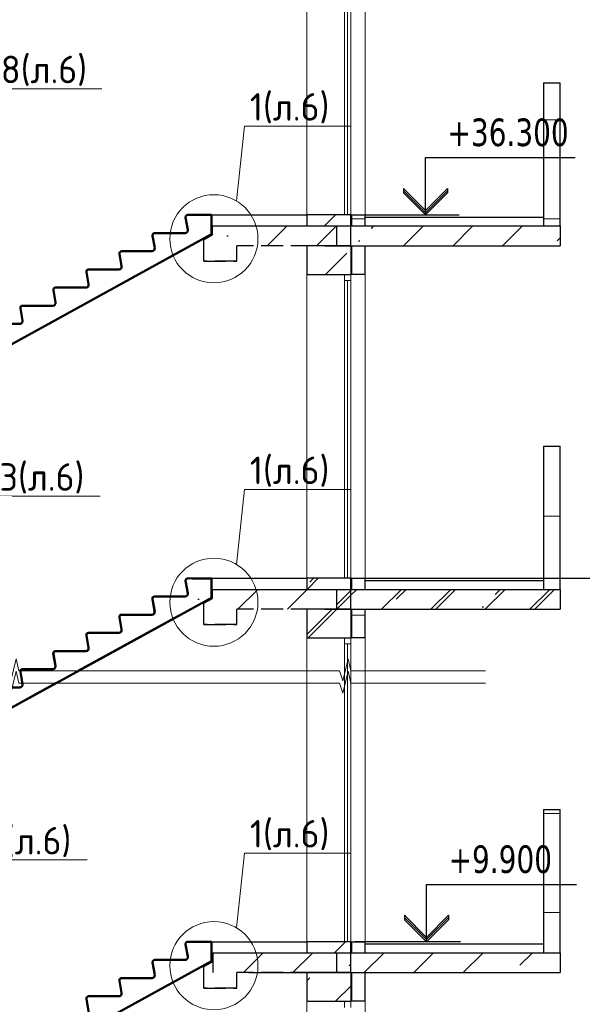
# Model space of a CAD drawing. Header units: millimetres. Extents: x 259029 to 2494469, y -731578 to -57567.
# Tile 11 of 207: x 354411 to 359518, y -685366 to -676425. Entities that reach past the tile are written whole.
import ezdxf
from ezdxf import colors
from ezdxf.entities.mleader import LeaderData, LeaderLine
from ezdxf.math import Vec2, Vec3

# ---------------------------------------------------------------- set-up
doc = ezdxf.new("R2010")
doc.units = ezdxf.units.MM
doc.linetypes.add('______2', pattern=[270, 200, -70])
for name, color, linetype, lineweight in [('Standard', 7, 'Continuous', 25), ('Общий01', 7, 'Continuous', 13), ('ПЛИТА', 152, 'Continuous', 35), ('Размеры кладочные', 3, 'Continuous', 20), ('РАЗРЕЗЫ', 10, 'Continuous', 60), ('Символы 0.20', 1, 'Continuous', 20), ('Стена', 7, 'Continuous', 50), ('Стена_ бетон несущ.', 253, 'Continuous', 70)]:
    doc.layers.add(name, color=color, linetype=linetype, lineweight=lineweight)
doc.styles.add('TAHOMA', font='tahoma.ttf')
doc.styles.add('ГОСТ', font='GOST_Common.ttf')
pattern_1 = [(45, (-470712.6, -328833), (-449.0128, 449.0128), []), (45, (-470263.6, -328833), (-449.0128, 449.0128), [793.75, -158.75, 0, -158.75])]
pattern_2 = [(45, (-470712.6, -348633), (-449.0128, 449.0128), []), (45, (-470263.6, -348633), (-449.0128, 449.0128), [793.75, -158.75, 0, -158.75])]
pattern_3 = [(0, (347798.94, -706583.86), (450, 450), [450, -450]), (90, (347798.94, -706583.86), (-450, 450), [450, -450])]
pattern_4 = [(0, (347798.94, -726383.86), (450, 450), [450, -450]), (90, (347798.94, -726383.86), (-450, 450), [450, -450])]

# ---------------------------------------------------------------- blocks, each defined once
blk = doc.blocks.new('_None')
blk = doc.blocks.new('НОВЫЙ')
at = {"layer": 'Standard', "color": 5, "linetype": 'Continuous', "lineweight": 50, "transparency": 33554687}
for p, q in [((381795.4, -472257), (381776.2, -472145.8)), ((381795.8, -472121.9), (382011.4, -472121.7)), ((382011.4, -472121.9), (381835.3, -472121.9)), ((382011.4, -472121.9), (382011.4, -472297.6)), ((378952.4, -473979.3), (382011.4, -472297.6)), ((381495.4, -472422), (381476.2, -472310.8)), ((381495.8, -472286.9), (381770.9, -472286.9)), ((381195.4, -472587), (381176.2, -472475.8)), ((381195.8, -472451.9), (381470.9, -472451.9)), ((380895.4, -472752), (380876.2, -472640.8)), ((380895.8, -472616.9), (381170.9, -472616.9)), ((380595.4, -472917), (380576.2, -472805.8)), ((380595.8, -472781.9), (380870.9, -472781.9)), ((380295.8, -472946.9), (380570.9, -472946.9)), ((380295.4, -473082), (380276.2, -472970.8)), ((379995.8, -473111.9), (380270.9, -473111.9)), ((379995.4, -473247), (379976.2, -473135.8)), ((379695.4, -473412), (379676.2, -473300.8)), ((379695.8, -473276.9), (379970.9, -473276.9)), ((379395.4, -473577), (379376.2, -473465.8)), ((379395.8, -473441.9), (379670.9, -473441.9)), ((379095.4, -473742), (379076.2, -473630.8)), ((379095.8, -473606.9), (379370.9, -473606.9)), ((378894.8, -473771.9), (378894.9, -473836.7)), ((378894.8, -473771.9), (378894.8, -473947.6)), ((378894.8, -473771.9), (379070.9, -473771.9))]:
    blk.add_line(p, q, dxfattribs=at)
for centre, radius, start, end in [((381795.8, -472141.9), 20, 90, 191.30993), ((381495.8, -472306.9), 20, 90, 191.30993), ((381770.9, -472261.9), 25, 270, 11.30993), ((381195.8, -472471.9), 20, 90, 191.30993), ((381470.9, -472426.9), 25, 270, 11.30993), ((381170.9, -472591.9), 25, 270, 11.30993), ((380895.8, -472636.9), 20, 90, 191.30993), ((380870.9, -472756.9), 25, 270, 11.30993), ((380595.8, -472801.9), 20, 90, 191.30993), ((380295.8, -472966.9), 20, 90, 191.30993), ((380570.9, -472921.9), 25, 270, 11.30993), ((379995.8, -473131.9), 20, 90, 191.30993), ((380270.9, -473086.9), 25, 270, 11.30993), ((379695.8, -473296.9), 20, 90, 191.30993), ((379970.9, -473251.9), 25, 270, 11.30993), ((379395.8, -473461.9), 20, 90, 191.30993), ((379670.9, -473416.9), 25, 270, 11.30993), ((379370.9, -473581.9), 25, 270, 11.30993), ((379095.8, -473626.9), 20, 90, 191.30993), ((379070.9, -473746.9), 25, 270, 11.30993)]:
    blk.add_arc(centre, radius, start, end, dxfattribs=at)
at = {"layer": 'РАЗРЕЗЫ', "color": 5, "lineweight": 35}
for p, q in [((382011.4, -472297.6), (382011.4, -472121.9)), ((382011.4, -472297.6), (382011.4, -472297.6)), ((378894.8, -473947.6), (378894.8, -473771.9)), ((378952.4, -473979.3), (378894.8, -473947.6))]:
    blk.add_line(p, q, dxfattribs=at)

msp = doc.modelspace()

# ---------------------------------------------------------------- hatches: boundary and pattern name
at = {"layer": 'Standard', "linetype": 'Continuous', "lineweight": 13}
h = msp.add_hatch(dxfattribs=at)
h.set_pattern_fill('____', scale=450, style=0, pattern_type=2)
h.set_pattern_definition(pattern_4)
h.paths.add_polyline_path([(359165.6, -678297.9), (359315.6, -678297.9), (359315.6, -676997.9), (359165.6, -676997.9)], flags=0)
h = msp.add_hatch(dxfattribs=at)
h.set_pattern_fill('____', scale=450, style=0, pattern_type=2)
h.set_pattern_definition(pattern_4)
h.paths.add_polyline_path([(357545.6, -678297.9), (357545.6, -678197.9), (357425.6, -678197.9), (357425.6, -678297.9)], flags=0)
h = msp.add_hatch(dxfattribs=at)
h.set_pattern_fill('____', scale=450, style=0, pattern_type=2)
h.set_pattern_definition(pattern_3)
h.paths.add_polyline_path([(359165.6, -681597.9), (359315.6, -681597.9), (359315.6, -680297.9), (359165.6, -680297.9)], flags=0)
h = msp.add_hatch(dxfattribs=at)
h.set_pattern_fill('____', scale=450, style=0, pattern_type=2)
h.set_pattern_definition(pattern_4)
h.paths.add_polyline_path([(359165.6, -681597.9), (359315.6, -681597.9), (359315.6, -680297.9), (359165.6, -680297.9)], flags=0)
h = msp.add_hatch(dxfattribs=at)
h.set_pattern_fill('____', scale=450, style=0, pattern_type=2)
h.set_pattern_definition(pattern_3)
h.paths.add_polyline_path([(357545.6, -682037.9), (357545.6, -681777.9), (357425.6, -681777.9), (357425.6, -682037.9)], flags=0)
h = msp.add_hatch(dxfattribs=at)
h.set_pattern_fill('____', scale=450, style=0, pattern_type=2)
h.set_pattern_definition(pattern_4)
h.paths.add_polyline_path([(357545.6, -682037.9), (357545.6, -681777.9), (357425.6, -681777.9), (357425.6, -682037.9)], flags=0)
h = msp.add_hatch(dxfattribs=at)
h.set_pattern_fill('____', scale=450, style=0, pattern_type=2)
h.set_pattern_definition(pattern_3)
h.paths.add_polyline_path([(359165.6, -684897.9), (359315.6, -684897.9), (359315.6, -683597.9), (359165.6, -683597.9)], flags=0)
at = {"layer": 'Стена_ бетон несущ.', "linetype": 'Continuous', "lineweight": 13}
h = msp.add_hatch(dxfattribs=at)
h.set_pattern_fill('ANSI35', color=9, scale=100, style=0)
h.set_pattern_definition(pattern_2)
h.paths.add_polyline_path([(357015.6, -678297.9), (357415.6, -678297.9), (357415.6, -678197.9), (357015.6, -678197.9)], flags=0)
at = {"layer": 'Стена_ бетон несущ.', "linetype": 'Continuous', "lineweight": 25}
h = msp.add_hatch(dxfattribs=at)
h.set_pattern_fill('ANSI35', scale=100, style=0)
h.set_pattern_definition([(45, (-470447, -345333), (-449.0128, 449.0128), []), (45, (-469998, -345333), (-449.0128, 449.0128), [793.75, -158.75, 0, -158.75])])
h.paths.add_polyline_path([(356181.2, -678477.9), (357551.3, -678477.9), (357551.3, -678297.9), (356181.2, -678297.9)])
h = msp.add_hatch(dxfattribs=at)
h.set_pattern_fill('ANSI35', scale=100, style=0)
h.set_pattern_definition(pattern_2)
h.paths.add_polyline_path([(357415.6, -678297.9), (357415.6, -678477.9), (359315.6, -678477.9), (359315.6, -678297.9)])
at = {"layer": 'Стена_ бетон несущ.', "linetype": 'Continuous', "lineweight": 13}
h = msp.add_hatch(dxfattribs=at)
h.set_pattern_fill('ANSI35', color=9, scale=100, style=0)
h.set_pattern_definition(pattern_2)
h.paths.add_polyline_path([(357415.6, -678737.9), (357415.6, -678477.9), (357015.6, -678477.9), (357015.6, -678737.9)], flags=0)
h = msp.add_hatch(dxfattribs=at)
h.set_pattern_fill('ANSI35', color=9, scale=100, style=0)
h.set_pattern_definition(pattern_1)
h.paths.add_polyline_path([(357015.6, -681597.9), (357415.6, -681597.9), (357415.6, -681497.9), (357015.6, -681497.9)], flags=0)
h = msp.add_hatch(dxfattribs=at)
h.set_pattern_fill('ANSI35', color=9, scale=100, style=0)
h.set_pattern_definition(pattern_2)
h.paths.add_polyline_path([(357015.6, -681597.9), (357415.6, -681597.9), (357415.6, -681497.9), (357015.6, -681497.9)], flags=0)
at = {"layer": 'Стена_ бетон несущ.', "linetype": 'Continuous', "lineweight": 25}
h = msp.add_hatch(dxfattribs=at)
h.set_pattern_fill('ANSI35', scale=100, style=0)
h.set_pattern_definition(pattern_2)
h.paths.add_polyline_path([(355915.6, -681777.9), (357285.7, -681777.9), (357285.7, -681597.9), (355915.6, -681597.9)])
at = {"layer": 'Стена_ бетон несущ.', "linetype": 'Continuous', "lineweight": 13}
h = msp.add_hatch(dxfattribs=at)
h.set_pattern_fill('ANSI35', scale=100, style=0)
h.set_pattern_definition(pattern_1)
h.paths.add_polyline_path([(357285.7, -681777.9), (357415.6, -681777.9), (357415.6, -681597.9), (357285.7, -681597.9)], flags=0)
h = msp.add_hatch(dxfattribs=at)
h.set_pattern_fill('ANSI35', scale=100, style=0)
h.set_pattern_definition(pattern_2)
h.paths.add_polyline_path([(357285.7, -681777.9), (357415.6, -681777.9), (357415.6, -681597.9), (357285.7, -681597.9)], flags=0)
at = {"layer": 'Стена_ бетон несущ.', "linetype": 'Continuous', "lineweight": 25}
h = msp.add_hatch(dxfattribs=at)
h.set_pattern_fill('ANSI35', scale=100, style=0)
h.set_pattern_definition(pattern_1)
h.paths.add_polyline_path([(357415.6, -681597.9), (357415.6, -681777.9), (359315.6, -681777.9), (359315.6, -681597.9)])
h = msp.add_hatch(dxfattribs=at)
h.set_pattern_fill('ANSI35', scale=100, style=0)
h.set_pattern_definition(pattern_2)
h.paths.add_polyline_path([(357415.6, -681597.9), (357415.6, -681777.9), (359315.6, -681777.9), (359315.6, -681597.9)])
at = {"layer": 'Стена_ бетон несущ.', "linetype": 'Continuous', "lineweight": 13}
h = msp.add_hatch(dxfattribs=at)
h.set_pattern_fill('ANSI35', color=9, scale=100, style=0)
h.set_pattern_definition(pattern_1)
h.paths.add_polyline_path([(357415.6, -682037.9), (357415.6, -681777.9), (357015.6, -681777.9), (357015.6, -682037.9)], flags=0)
h = msp.add_hatch(dxfattribs=at)
h.set_pattern_fill('ANSI35', color=9, scale=100, style=0)
h.set_pattern_definition(pattern_2)
h.paths.add_polyline_path([(357415.6, -682037.9), (357415.6, -681777.9), (357015.6, -681777.9), (357015.6, -682037.9)], flags=0)
h = msp.add_hatch(dxfattribs=at)
h.set_pattern_fill('ANSI35', color=9, scale=100, style=0)
h.set_pattern_definition(pattern_1)
h.paths.add_polyline_path([(357015.6, -684897.9), (357415.6, -684897.9), (357415.6, -684797.9), (357015.6, -684797.9)], flags=0)
at = {"layer": 'Стена_ бетон несущ.', "linetype": 'Continuous', "lineweight": 25}
h = msp.add_hatch(dxfattribs=at)
h.set_pattern_fill('ANSI35', scale=100, style=0)
h.set_pattern_definition([(45, (-470462.54, -328833), (-449.0128, 449.0128), []), (45, (-470013.5, -328833), (-449.0128, 449.0128), [793.75, -158.75, 0, -158.75])])
h.paths.add_polyline_path([(356165.7, -685077.9), (357535.8, -685077.9), (357535.8, -684897.9), (356165.7, -684897.9)])
h = msp.add_hatch(dxfattribs=at)
h.set_pattern_fill('ANSI35', scale=100, style=0)
h.set_pattern_definition(pattern_1)
h.paths.add_polyline_path([(357415.6, -684897.9), (357415.6, -685077.9), (359315.6, -685077.9), (359315.6, -684897.9)])
at = {"layer": 'Стена_ бетон несущ.', "linetype": 'Continuous', "lineweight": 13}
h = msp.add_hatch(dxfattribs=at)
h.set_pattern_fill('ANSI35', color=9, scale=100, style=0)
h.set_pattern_definition(pattern_1)
h.paths.add_polyline_path([(357415.6, -685337.9), (357415.6, -685077.9), (357015.6, -685077.9), (357015.6, -685337.9)], flags=0)

# ---------------------------------------------------------------- linework, layer by layer
at = {"color": 0}
for p, q in [((357442.6, -678196.9), (358400.9, -678196.9)), ((357545.6, -681497.9), (361628.4, -681497.9)), ((357452.6, -684796.9), (358410.9, -684796.9))]:
    msp.add_line(p, q, dxfattribs=at)
at = {"layer": 'Standard', "color": 7, "linetype": 'Continuous', "lineweight": 13}
for p, q in [((357359.6, -675493.9), (357359.6, -678197.9)), ((357387.6, -678196.9), (357387.6, -675493.9)), ((357415.6, -678197.9), (357415.6, -675493.9)), ((357359.6, -678737.9), (357359.6, -678793.9)), ((357415.6, -678793.9), (357415.6, -678737.9)), ((357359.6, -678793.9), (357359.6, -681497.9)), ((357359.6, -678793.9), (357359.6, -681497.9)), ((357359.6, -678793.9), (357415.6, -678793.9)), ((357387.6, -681496.9), (357387.6, -678793.9)), ((357387.6, -681496.9), (357387.6, -678793.9)), ((357415.6, -681497.9), (357415.6, -678793.9)), ((357415.6, -681497.9), (357415.6, -678793.9)), ((357359.6, -682037.9), (357359.6, -682093.9)), ((357359.6, -682037.9), (357359.6, -682093.9)), ((357415.6, -682093.9), (357415.6, -682037.9)), ((357415.6, -682093.9), (357415.6, -682037.9)), ((357359.6, -682093.9), (357359.6, -684797.9)), ((357359.6, -682093.9), (357415.6, -682093.9)), ((357359.6, -682093.9), (357359.6, -684797.9)), ((357359.6, -682093.9), (357415.6, -682093.9)), ((357387.6, -684796.9), (357387.6, -682093.9)), ((357387.6, -684796.9), (357387.6, -682093.9)), ((357415.6, -684797.9), (357415.6, -682093.9)), ((357415.6, -684797.9), (357415.6, -682093.9)), ((357359.6, -685337.9), (357359.6, -685393.9)), ((357415.6, -685393.9), (357415.6, -685337.9))]:
    msp.add_line(p, q, dxfattribs=at)
at = {"layer": 'Standard', "color": 7, "linetype": 'Continuous', "lineweight": 25}
for p, q in [((358094.2, -678197.9), (358094.2, -677677.9)), ((358094.2, -677677.9), (359454.2, -677677.9)), ((357894.2, -677957.9), (358094.2, -678157.9)), ((357894.2, -677957.9), (357894.2, -677977.9)), ((358094.2, -678157.9), (358294.2, -677957.9)), ((358294.2, -677957.9), (358294.2, -677977.9)), ((358094.2, -678177.9), (357894.2, -677977.9)), ((357894.2, -677977.9), (357894.2, -677997.9)), ((358094.2, -678197.9), (357894.2, -677997.9)), ((358294.2, -677977.9), (358094.2, -678177.9)), ((358294.2, -677997.9), (358094.2, -678197.9)), ((358294.2, -677977.9), (358294.2, -677997.9)), ((357415.6, -678477.9), (357415.6, -678297.9)), ((357415.6, -681777.9), (357415.6, -681597.9)), ((357415.6, -681777.9), (357415.6, -681597.9)), ((358104.2, -684797.9), (358104.2, -684277.9)), ((358104.2, -684277.9), (359464.2, -684277.9)), ((357904.2, -684557.9), (358104.2, -684757.9)), ((357904.2, -684557.9), (357904.2, -684577.9)), ((358104.2, -684777.9), (357904.2, -684577.9)), ((357904.2, -684577.9), (357904.2, -684597.9)), ((358104.2, -684757.9), (358304.2, -684557.9)), ((358304.2, -684577.9), (358104.2, -684777.9)), ((358304.2, -684557.9), (358304.2, -684577.9)), ((358304.2, -684577.9), (358304.2, -684597.9)), ((358104.2, -684797.9), (357904.2, -684597.9)), ((358304.2, -684597.9), (358104.2, -684797.9)), ((357415.6, -685077.9), (357415.6, -684897.9))]:
    msp.add_line(p, q, dxfattribs=at)
at = {"layer": 'Standard', "color": 7, "linetype": '______2', "lineweight": 30}
for p, q in [((356162, -678379.7), (356162, -678297.9)), ((356081.8, -678423.9), (356162, -678379.7)), ((356081.8, -678617.9), (356081.8, -678423.9)), ((356381.8, -678617.9), (356381.8, -678477.9)), ((357071.8, -678477.9), (356381.8, -678477.9)), ((356081.8, -678617.9), (356081.8, -678522.9)), ((356381.8, -678617.9), (356081.8, -678617.9)), ((356381.8, -678617.9), (356081.8, -678617.9)), ((356081.8, -678617.9), (356381.8, -678617.9)), ((356381.8, -678617.9), (356081.8, -678617.9)), ((356162, -681679.7), (356162, -681597.9)), ((356081.8, -681723.9), (356162, -681679.7)), ((356081.8, -681917.9), (356081.8, -681723.9)), ((356381.8, -681917.9), (356381.8, -681777.9)), ((357071.8, -681777.9), (356381.8, -681777.9)), ((356081.8, -681917.9), (356081.8, -681822.9)), ((356381.8, -681917.9), (356081.8, -681917.9)), ((356381.8, -681917.9), (356081.8, -681917.9)), ((356081.8, -681917.9), (356381.8, -681917.9)), ((356381.8, -681917.9), (356081.8, -681917.9)), ((356162, -684979.7), (356162, -684897.9)), ((356081.8, -685023.9), (356162, -684979.7)), ((356081.8, -685217.9), (356081.8, -685023.9)), ((356381.8, -685217.9), (356381.8, -685077.9)), ((357071.8, -685077.9), (356381.8, -685077.9)), ((356081.8, -685217.9), (356081.8, -685122.9)), ((356381.8, -685217.9), (356081.8, -685217.9)), ((356381.8, -685217.9), (356081.8, -685217.9)), ((356081.8, -685217.9), (356381.8, -685217.9)), ((356381.8, -685217.9), (356081.8, -685217.9))]:
    msp.add_line(p, q, dxfattribs=at)
at = {"layer": 'Standard', "color": 1, "linetype": 'Continuous', "lineweight": 50, "transparency": 33554687}
for p, q in [((355635.2, -681798), (355616, -681686.9)), ((354940.3, -682339.4), (355851.2, -681838.7)), ((355335.2, -681963), (355316, -681851.9)), ((355335.6, -681827.9), (355610.7, -681827.9)), ((355035.2, -682128), (355016, -682016.9)), ((355035.6, -681992.9), (355310.7, -681992.9)), ((354735.6, -682157.9), (355010.7, -682157.9)), ((354735.2, -682293), (354716, -682181.9)), ((354435.6, -682322.9), (354710.7, -682322.9)), ((353324.8, -683227.4), (354739, -682450)), ((354435.2, -682458), (354433.8, -682450))]:
    msp.add_line(p, q, dxfattribs=at)
for centre, radius, start, end in [((355635.6, -681682.9), 20, 90, 191.30993), ((355610.7, -681802.9), 25, 270, 11.30993), ((355335.6, -681847.9), 20, 90, 191.30993), ((355310.7, -681967.9), 25, 270, 11.30993), ((355035.6, -682012.9), 20, 90, 191.30993), ((354735.6, -682177.9), 20, 90, 191.30993), ((355010.7, -682132.9), 25, 270, 11.30993), ((354435.6, -682342.9), 20, 90, 169.72002), ((354710.7, -682297.9), 25, 270, 11.30993), ((354410.7, -682462.9), 25, 270, 11.30993)]:
    msp.add_arc(centre, radius, start, end, dxfattribs=at)
at = {"layer": 'Общий01', "color": 7, "linetype": 'Continuous', "lineweight": 25}
for p, q in [((356152, -678197.9), (357015.6, -678197.9)), ((357545.6, -678217.9), (359165.6, -678217.9)), ((356161.1, -678297.9), (359315.6, -678297.9)), ((357181.6, -678477.9), (359315.6, -678477.9)), ((355946.9, -681497.9), (357015.6, -681497.9)), ((355956, -681497.9), (357015.6, -681497.9)), ((356152, -681497.9), (357015.6, -681497.9)), ((357545.6, -681517.9), (359165.6, -681517.9)), ((357545.6, -681517.9), (359165.6, -681517.9)), ((356161.1, -681597.9), (359315.6, -681597.9)), ((356161.1, -681597.9), (359315.6, -681597.9)), ((357181.6, -681777.9), (359315.6, -681777.9)), ((355915.6, -684797.9), (357015.6, -684797.9)), ((356152, -684797.9), (357015.6, -684797.9)), ((357545.6, -684817.9), (359165.6, -684817.9)), ((356165.7, -685077.9), (356165.7, -684897.9)), ((356215.6, -684897.9), (359315.6, -684897.9)), ((356491.7, -685077.9), (359315.6, -685077.9))]:
    msp.add_line(p, q, dxfattribs=at)
at = {"layer": 'ПЛИТА', "color": 0, "lineweight": 0}
for p, q in [((356152, -678247.9), (356152, -678197.9)), ((356152, -681547.9), (356152, -681497.9)), ((356152, -684847.9), (356152, -684797.9))]:
    msp.add_line(p, q, dxfattribs=at)
at = {"layer": 'ПЛИТА', "color": 0, "lineweight": 30}
for p, q in [((356162, -678297.9), (357071.8, -678297.9)), ((356162, -681597.9), (357071.8, -681597.9)), ((356162, -684897.9), (357071.8, -684897.9))]:
    msp.add_line(p, q, dxfattribs=at)
at = {"layer": 'Размеры кладочные'}
for points in [[(355626.1, -682339.4), (354403.2, -682339.4), (354377.6, -682229), (354328.8, -682429.3), (354301.3, -682339.4), (352612.2, -682339.4)], [(358639.9, -682339.4), (357417.1, -682339.4), (357391.5, -682229), (357342.6, -682429.3), (357315.1, -682339.4), (355626.1, -682339.4)], [(355626.1, -682450), (354403.2, -682450), (354377.6, -682339.6), (354328.8, -682539.9), (354301.3, -682450), (352612.2, -682450)], [(358639.9, -682450), (357417.1, -682450), (357391.5, -682339.6), (357342.6, -682539.9), (357315.1, -682450), (355626.1, -682450)]]:
    msp.add_lwpolyline(points, dxfattribs=at)
at = {"layer": 'РАЗРЕЗЫ', "color": 2, "lineweight": -2}
for p, q in [((356004.8, -678454.8), (356152, -678373.8)), ((356004.8, -681754.8), (356152, -681673.8)), ((356004.8, -685054.8), (356152, -684973.8))]:
    msp.add_line(p, q, dxfattribs=at)
at = {"layer": 'Символы 0.20'}
for centre in [(356173, -678414.9), (356173, -681714.9), (356173, -685014.9)]:
    msp.add_circle(centre, 400, dxfattribs=at)
at = {"layer": 'Стена', "color": 34, "linetype": 'Continuous', "lineweight": 13}
for p, q in [((357545.6, -678197.9), (357545.6, -675437.9)), ((357545.6, -681497.9), (357545.6, -678737.9)), ((357545.6, -681497.9), (357545.6, -678737.9)), ((357545.6, -684797.9), (357545.6, -682037.9)), ((357545.6, -684797.9), (357545.6, -682037.9)), ((357545.6, -688097.9), (357545.6, -685337.9))]:
    msp.add_line(p, q, dxfattribs=at)
at = {"layer": 'Стена', "color": 34, "linetype": 'Continuous', "lineweight": 25}
for p, q in [((359165.6, -676997.9), (359315.6, -676997.9)), ((359165.6, -676997.9), (359165.6, -678297.9)), ((359315.6, -678297.9), (359315.6, -676997.9)), ((357415.6, -678197.9), (357545.6, -678197.9)), ((357425.6, -678297.9), (357425.6, -678197.9)), ((357545.6, -678297.9), (357545.6, -678197.9)), ((357425.6, -678737.9), (357425.6, -678477.9)), ((357545.6, -678737.9), (357545.6, -678477.9)), ((357545.6, -678737.9), (357415.6, -678737.9)), ((359165.6, -680297.9), (359165.6, -681597.9)), ((359165.6, -680297.9), (359165.6, -681597.9)), ((359165.6, -680297.9), (359315.6, -680297.9)), ((359315.6, -681597.9), (359315.6, -680297.9)), ((359315.6, -681597.9), (359315.6, -680297.9)), ((357415.6, -681497.9), (357545.6, -681497.9)), ((357415.6, -681497.9), (357545.6, -681497.9)), ((357425.6, -681597.9), (357425.6, -681497.9)), ((357425.6, -681597.9), (357425.6, -681497.9)), ((357545.6, -681597.9), (357545.6, -681497.9)), ((357545.6, -681597.9), (357545.6, -681497.9)), ((357425.6, -682037.9), (357425.6, -681777.9)), ((357425.6, -682037.9), (357425.6, -681777.9)), ((357545.6, -682037.9), (357545.6, -681777.9)), ((357545.6, -682037.9), (357545.6, -681777.9)), ((357545.6, -682037.9), (357415.6, -682037.9)), ((357545.6, -682037.9), (357415.6, -682037.9)), ((359165.6, -683597.9), (359315.6, -683597.9)), ((359165.6, -683597.9), (359165.6, -684897.9)), ((359315.6, -684897.9), (359315.6, -683597.9)), ((357415.6, -684797.9), (357545.6, -684797.9)), ((357425.6, -684897.9), (357425.6, -684797.9)), ((357545.6, -684897.9), (357545.6, -684797.9)), ((357425.6, -685337.9), (357425.6, -685077.9)), ((357545.6, -685337.9), (357545.6, -685077.9)), ((357545.6, -685337.9), (357415.6, -685337.9))]:
    msp.add_line(p, q, dxfattribs=at)
at = {"layer": 'Стена_ бетон несущ.', "color": 9, "linetype": 'Continuous', "lineweight": 13}
for p, q in [((357015.6, -675437.9), (357015.6, -678197.9)), ((357015.6, -678737.9), (357015.6, -681497.9)), ((357015.6, -678737.9), (357015.6, -681497.9)), ((357015.6, -682037.9), (357015.6, -684797.9)), ((357015.6, -682037.9), (357015.6, -684797.9)), ((357015.6, -685337.9), (357015.6, -688097.9))]:
    msp.add_line(p, q, dxfattribs=at)
at = {"layer": 'Стена_ бетон несущ.', "color": 9, "linetype": 'Continuous', "lineweight": 25}
for p, q in [((357015.6, -678197.9), (357015.6, -678297.9)), ((357415.6, -678197.9), (357015.6, -678197.9)), ((357015.6, -678197.9), (357015.6, -678297.9)), ((357415.6, -678297.9), (357415.6, -678197.9)), ((357415.6, -678477.9), (357015.6, -678477.9)), ((357415.6, -678477.9), (357015.6, -678477.9)), ((357015.6, -678477.9), (357015.6, -678737.9)), ((357415.6, -678477.9), (357415.6, -678737.9)), ((357015.6, -678737.9), (357415.6, -678737.9)), ((357015.6, -681497.9), (357015.6, -681597.9)), ((357415.6, -681497.9), (357015.6, -681497.9)), ((357015.6, -681497.9), (357015.6, -681597.9)), ((357415.6, -681497.9), (357015.6, -681497.9)), ((357015.6, -681497.9), (357015.6, -681597.9)), ((357415.6, -681597.9), (357415.6, -681497.9)), ((357415.6, -681597.9), (357415.6, -681497.9)), ((357415.6, -681777.9), (357015.6, -681777.9)), ((357415.6, -681777.9), (357015.6, -681777.9)), ((357415.6, -681777.9), (357015.6, -681777.9)), ((357415.6, -681777.9), (357015.6, -681777.9)), ((357015.6, -681777.9), (357015.6, -682037.9)), ((357015.6, -681777.9), (357015.6, -682037.9)), ((357415.6, -681777.9), (357415.6, -682037.9)), ((357415.6, -681777.9), (357415.6, -682037.9)), ((357015.6, -682037.9), (357415.6, -682037.9)), ((357015.6, -682037.9), (357415.6, -682037.9)), ((357015.6, -684797.9), (357015.6, -684897.9)), ((357415.6, -684797.9), (357015.6, -684797.9)), ((357015.6, -684797.9), (357015.6, -684897.9)), ((357415.6, -684897.9), (357415.6, -684797.9)), ((357415.6, -685077.9), (357015.6, -685077.9)), ((357415.6, -685077.9), (357015.6, -685077.9)), ((357015.6, -685077.9), (357015.6, -685337.9)), ((357415.6, -685077.9), (357415.6, -685337.9)), ((357015.6, -685337.9), (357415.6, -685337.9))]:
    msp.add_line(p, q, dxfattribs=at)
at = {"layer": 'Стена_ бетон несущ.', "color": 7, "linetype": 'Continuous', "lineweight": 25}
for p, q in [((357285.7, -678297.9), (357285.7, -678477.9)), ((357415.6, -678477.9), (357415.6, -678297.9)), ((359315.6, -678297.9), (359315.6, -678477.9)), ((357285.7, -681597.9), (357285.7, -681777.9)), ((357285.7, -681597.9), (357285.7, -681777.9)), ((357415.6, -681777.9), (357415.6, -681597.9)), ((357415.6, -681777.9), (357415.6, -681597.9)), ((359315.6, -681597.9), (359315.6, -681777.9)), ((359315.6, -681597.9), (359315.6, -681777.9)), ((357285.7, -684897.9), (357285.7, -685077.9)), ((357415.6, -685077.9), (357415.6, -684897.9)), ((359315.6, -684897.9), (359315.6, -685077.9))]:
    msp.add_line(p, q, dxfattribs=at)

# ---------------------------------------------------------------- block references
at = {"layer": 'РАЗРЕЗЫ', "color": 2, "lineweight": -2}
for p in [(-25859.4, -206076.2), (-25859.4, -209376.2), (-25859.4, -212676.2)]:
    msp.add_blockref('НОВЫЙ', p, dxfattribs=at)

# ---------------------------------------------------------------- texts
at = {"layer": 'Standard', "color": 7, "linetype": 'Continuous', "lineweight": 25, "char_height": 250, "width": 1028.162, "attachment_point": 7, "style": 'TAHOMA'}
for s, insert in [('{\\W0.86;+36.300}', (358294.2, -677577.9)), ('{\\W0.86;+9.900}', (358304.2, -684177.9))]:
    msp.add_mtext(s, dxfattribs=dict(at, insert=insert))

# ---------------------------------------------------------------- leaders
at = {"layer": 'Символы 0.20'}
ml = msp.add_multileader_mtext('Standard', dxfattribs=at)
ml.set_content('8(л.6)', color=256, style='ГОСТ')
ml.set_leader_properties(color=256, linetype='ByLayer', lineweight=-1)
ml.set_arrow_properties(name='NONE')
ml.build(insert=Vec2(0, 0))
ml.multileader.update_dxf_attribs({"text_left_attachment_type": 6, "text_right_attachment_type": 6, "dogleg_length": 0.25, "arrow_head_size": 200, "scale": 100})
ctx = ml.context
ctx.base_point, ctx.scale, ctx.char_height, ctx.arrow_head_size, ctx.landing_gap_size, ctx.plane_origin = Vec3(354214.7, -677052.3), 100, 250, 200, 25, Vec3(354699, -677354.1)
ctx.left_attachment, ctx.right_attachment = 6, 6
notes = []
notes.append((ctx, [(0, (1, 1, 0), (354189.7, -677052.3), (1, 0), 25, [(0, [(353515.9, -676464.4)], 0, [])])]))
ctx.mtext.insert, ctx.mtext.width, ctx.mtext.defined_height, ctx.mtext.flow_direction = Vec3(354239.7, -676752.3), 1094.387, 742.8, 5
ml = msp.add_multileader_mtext('Standard', dxfattribs=at)
ml.set_content('1(л.6)', color=256, style='ГОСТ')
ml.set_leader_properties(color=256, linetype='ByLayer', lineweight=-1)
ml.set_arrow_properties(name='NONE')
ml.build(insert=Vec2(0, 0))
ml.multileader.update_dxf_attribs({"text_left_attachment_type": 6, "text_right_attachment_type": 6, "dogleg_length": 0.25, "arrow_head_size": 200, "scale": 100})
ctx = ml.context
ctx.base_point, ctx.scale, ctx.char_height, ctx.arrow_head_size, ctx.landing_gap_size, ctx.plane_origin = Vec3(356474.8, -677392.1), 100, 250, 200, 25, Vec3(357688.9, -679526.5)
ctx.left_attachment, ctx.right_attachment = 6, 6
notes.append((ctx, [(0, (1, 1, 0), (356449.8, -677392.1), (1, 0), 25, [(0, [(356378, -678071.4)], 0, [])])]))
ctx.mtext.insert, ctx.mtext.width, ctx.mtext.flow_direction = Vec3(356499.8, -677092.1), 792.21, 5
ml = msp.add_multileader_mtext('Standard', dxfattribs=at)
ml.set_content('3(л.6)', color=256, style='ГОСТ')
ml.set_leader_properties(color=256, linetype='ByLayer', lineweight=-1)
ml.set_arrow_properties(name='NONE')
ml.build(insert=Vec2(0, 0))
ml.multileader.update_dxf_attribs({"text_left_attachment_type": 6, "text_right_attachment_type": 6, "dogleg_length": 0.25, "arrow_head_size": 200, "scale": 100})
ctx = ml.context
ctx.base_point, ctx.scale, ctx.char_height, ctx.arrow_head_size, ctx.landing_gap_size, ctx.plane_origin = Vec3(354202.3, -680753), 100, 250, 200, 25, Vec3(354686.6, -681054.8)
ctx.left_attachment, ctx.right_attachment = 6, 6
notes.append((ctx, [(0, (1, 1, 0), (354177.3, -680753), (1, 0), 25, [(0, [(353503.5, -680165)], 0, [])])]))
ctx.mtext.insert, ctx.mtext.width, ctx.mtext.defined_height, ctx.mtext.flow_direction = Vec3(354227.3, -680453), 1094.387, 742.8, 5
ml = msp.add_multileader_mtext('Standard', dxfattribs=at)
ml.set_content('1(л.6)', color=256, style='ГОСТ')
ml.set_leader_properties(color=256, linetype='ByLayer', lineweight=-1)
ml.set_arrow_properties(name='NONE')
ml.build(insert=Vec2(0, 0))
ml.multileader.update_dxf_attribs({"text_left_attachment_type": 6, "text_right_attachment_type": 6, "dogleg_length": 0.25, "arrow_head_size": 200, "scale": 100})
ctx = ml.context
ctx.base_point, ctx.scale, ctx.char_height, ctx.arrow_head_size, ctx.landing_gap_size, ctx.plane_origin = Vec3(356474.8, -680692.1), 100, 250, 200, 25, Vec3(357688.9, -682826.5)
ctx.left_attachment, ctx.right_attachment = 6, 6
notes.append((ctx, [(0, (1, 1, 0), (356449.8, -680692.1), (1, 0), 25, [(0, [(356378, -681371.4)], 0, [])])]))
ctx.mtext.insert, ctx.mtext.width, ctx.mtext.flow_direction = Vec3(356499.8, -680392.1), 792.21, 5
ml = msp.add_multileader_mtext('Standard', dxfattribs=at)
ml.set_content('3(л.6)', color=256, style='ГОСТ')
ml.set_leader_properties(color=256, linetype='ByLayer', lineweight=-1)
ml.set_arrow_properties(name='NONE')
ml.build(insert=Vec2(0, 0))
ml.multileader.update_dxf_attribs({"text_left_attachment_type": 6, "text_right_attachment_type": 6, "dogleg_length": 0.25, "arrow_head_size": 200, "scale": 100})
ctx = ml.context
ctx.base_point, ctx.scale, ctx.char_height, ctx.arrow_head_size, ctx.landing_gap_size, ctx.plane_origin = Vec3(354083.5, -684055.5), 100, 250, 200, 25, Vec3(354567.8, -684357.3)
ctx.left_attachment, ctx.right_attachment = 6, 6
notes.append((ctx, [(0, (1, 1, 0), (354058.5, -684055.5), (1, 0), 25, [(0, [(353384.7, -683467.6)], 0, [])])]))
ctx.mtext.insert, ctx.mtext.width, ctx.mtext.defined_height, ctx.mtext.flow_direction = Vec3(354108.5, -683755.5), 1094.387, 742.8, 5
ml = msp.add_multileader_mtext('Standard', dxfattribs=at)
ml.set_content('1(л.6)', color=256, style='ГОСТ')
ml.set_leader_properties(color=256, linetype='ByLayer', lineweight=-1)
ml.set_arrow_properties(name='NONE')
ml.build(insert=Vec2(0, 0))
ml.multileader.update_dxf_attribs({"text_left_attachment_type": 6, "text_right_attachment_type": 6, "dogleg_length": 0.25, "arrow_head_size": 200, "scale": 100})
ctx = ml.context
ctx.base_point, ctx.scale, ctx.char_height, ctx.arrow_head_size, ctx.landing_gap_size, ctx.plane_origin = Vec3(356474.8, -683992.1), 100, 250, 200, 25, Vec3(357688.9, -686126.5)
ctx.left_attachment, ctx.right_attachment = 6, 6
notes.append((ctx, [(0, (1, 1, 0), (356449.8, -683992.1), (1, 0), 25, [(0, [(356378, -684671.4)], 0, [])])]))
ctx.mtext.insert, ctx.mtext.width, ctx.mtext.flow_direction = Vec3(356499.8, -683692.1), 792.21, 5
for ctx, leaders in notes:
    for number, flags, end, landing, length, lines in leaders:
        leader = LeaderData()
        leader.index, (leader.has_last_leader_line, leader.has_dogleg_vector, leader.attachment_direction) = number, flags
        leader.last_leader_point, leader.dogleg_vector, leader.dogleg_length = Vec3(end), Vec3(landing), length
        for number, points, colour, breaks in lines:
            line = LeaderLine()
            line.index, line.vertices, line.color, line.breaks = number, Vec3.list(points), colors.encode_raw_color(colour), breaks
            leader.lines.append(line)
        ctx.leaders.append(leader)

doc.saveas('drawing.dxf')
